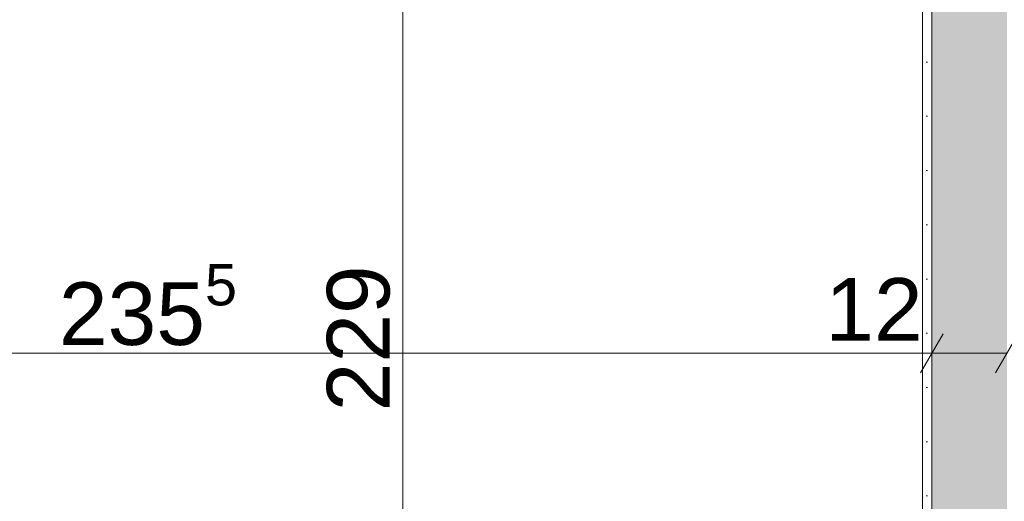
# Model space of a CAD drawing. Extents: x 100 to 2982, y 37 to 2050.
# Tile 88 of 135: x 1379 to 1536, y 1637 to 1714. Entities that reach past the tile are written whole.
import ezdxf
from ezdxf.xclip import XClip

# ---------------------------------------------------------------- set-up
doc = ezdxf.new("R2010")
doc.units = 0
doc.header["$MEASUREMENT"] = 0
doc.header["$XCLIPFRAME"] = 0
for name, color, linetype in [('299-A Wymiary Opisy', 7, 'Continuous'), ('420-K Ściany', 7, 'Continuous'), ('820-G Rysunki Obrazki', 7, 'Continuous')]:
    doc.layers.add(name, color=color, linetype=linetype)
doc.styles.add('STYL_AUTOMATYCZNY_3', font='txt')
doc.styles.add('STYL_AUTOMATYCZNY_7', font='txt')

# ---------------------------------------------------------------- blocks, each defined once
blk = doc.blocks.new('Rysunek_1_1', base_point=(-18316.35, -206.53))
at = {"layer": '420-K Ściany', "linetype": 'Continuous', "lineweight": 5}
h = blk.add_hatch(dxfattribs=at)
h.set_pattern_fill('Tynk_0001', color=180, style=0, pattern_type=2)
h.set_pattern_definition([(0, (-18316.349, -206.5255), (0, 8.660254), [0, -5]), (0, (-18313.849, -202.195), (0, 8.660254), [0, -5])])
h.paths.add_polyline_path([(1524.45, 1550.01), (1524.45, 1776.01), (1522.95, 1776.01), (1522.95, 1550.01)])
at = {"layer": '420-K Ściany', "linetype": 'Continuous', "lineweight": 13}
blk.add_hatch(color=62, dxfattribs=at).paths.add_polyline_path([(1524.45, 1776.01), (1524.45, 1548.51), (1536.45, 1548.51), (1536.45, 1776.01)])
at = {"layer": '299-A Wymiary Opisy', "color": 85, "linetype": 'Continuous', "lineweight": 13, "ltscale": 0.2}
for p, q in [((1440.06, 1548.51), (1440.06, 1777.51)), ((1524.45, 1656.21), (1524.45, 1665.58)), ((1288.8, 1660.9), (1524.45, 1660.9)), ((1524.45, 1660.9), (1536.45, 1660.9))]:
    blk.add_line(p, q, dxfattribs=at)
at = {"layer": '299-A Wymiary Opisy', "color": 45, "linetype": 'Continuous', "lineweight": 15, "ltscale": 0.2}
for p, q in [((1526.26, 1664.02), (1522.65, 1657.77)), ((1538.26, 1664.02), (1534.65, 1657.77))]:
    blk.add_line(p, q, dxfattribs=at)
at = {"layer": '420-K Ściany', "color": 67, "linetype": 'Continuous', "lineweight": 13, "ltscale": 0.2}
blk.add_line((1524.45, 1776.01), (1524.45, 1548.51), dxfattribs=at)
at = {"layer": '420-K Ściany', "color": 47, "linetype": 'Continuous', "lineweight": 15, "ltscale": 0.2, "flags": 128}
blk.add_lwpolyline([(1522.95, 1776.01), (1522.95, 1550.01)], dxfattribs=at)
at = {"layer": '299-A Wymiary Opisy', "color": 46, "linetype": 'Continuous', "lineweight": 15, "insert": (1385.15, 1659.3), "char_height": 10, "attachment_point": 7, "style": 'STYL_AUTOMATYCZNY_3'}
blk.add_mtext('\\A1;{\\pql;\\fArial|b0|i0|c238|p38;235\\fArial|b0|i0|c238|p38;\\A1{\\H.66x;\\S5^  ;}}', dxfattribs=at)
at = {"layer": '299-A Wymiary Opisy', "color": 46, "linetype": 'Continuous', "lineweight": 15, "insert": (1438.06, 1651.63), "char_height": 10, "width": 22.7658, "attachment_point": 7, "rotation": 90, "style": 'STYL_AUTOMATYCZNY_7'}
blk.add_mtext('\\A1;{\\pql;\\fArial|b0|i0|c0|p38;229}', dxfattribs=at)
at = {"layer": '299-A Wymiary Opisy', "color": 46, "linetype": 'Continuous', "lineweight": 15, "insert": (1507.47, 1662.9), "char_height": 10, "width": 15.1772, "attachment_point": 7, "style": 'STYL_AUTOMATYCZNY_7'}
blk.add_mtext('\\A1;{\\pql;\\fArial|b0|i0|c0|p38;12}', dxfattribs=at)

msp = doc.modelspace()

# ---------------------------------------------------------------- block references
at = {"layer": '820-G Rysunki Obrazki', "color": 65, "linetype": 'Continuous', "lineweight": 13, "ltscale": 0.2}
ref = msp.add_blockref('Rysunek_1_1', (-18316.35, -206.53), dxfattribs=at)
XClip(ref).set_block_clipping_path([(244.527027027, 76.8014120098), (2570.9054054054, 2022.1162324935)])

doc.saveas('drawing.dxf')
